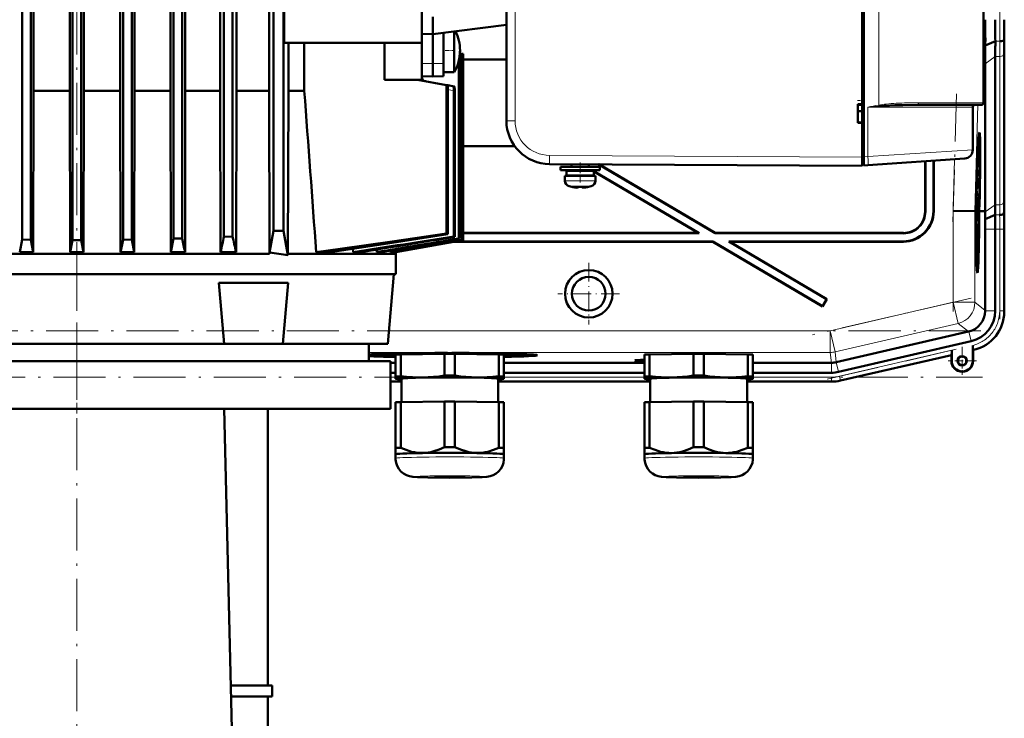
# Model space of a CAD drawing. Extents: x -1351 to 1763, y -1300 to 601.
# Tile 90 of 91: x 1461 to 1688, y 219 to 380. Entities that reach past the tile are written whole.
import ezdxf

# ---------------------------------------------------------------- set-up
doc = ezdxf.new("R2010")
doc.units = 0
doc.linetypes.add('DASHDOT', pattern=[18.5, 12, -3, 0.5, -3])

msp = doc.modelspace()

# ---------------------------------------------------------------- linework, layer by layer
at = {"color": 7, "lineweight": 50}
for p, q in [((1654.81, 348.53), (1654.81, 532.54)), ((1655.21, 532.52), (1655.21, 348.56)), ((1572.81, 524.16), (1572.81, 356.92)), ((1682.81, 520.04), (1682.81, 361.04)), ((1461.18, 329.51), (1461.18, 511.63)), ((1463.18, 329.47), (1463.18, 511.63)), ((1484.43, 329.47), (1484.43, 511.63)), ((1486.43, 511.63), (1486.43, 329.51)), ((1496.06, 329.74), (1496.06, 511.63)), ((1498.06, 329.8), (1498.06, 511.63)), ((1507.68, 330.18), (1507.68, 511.48)), ((1509.68, 330.27), (1509.68, 511.46)), ((1519.14, 511.54), (1519.14, 331.54)), ((1521.39, 511.54), (1521.39, 331.54)), ((1682.81, 372.54), (1682.81, 508.54)), ((1521.58, 374.82), (1521.58, 481.82)), ((1553.31, 374.82), (1553.31, 481.82)), ((1487.08, 474.27), (1487.08, 363.81)), ((1495.36, 474.27), (1495.36, 363.81)), ((1498.79, 474.27), (1498.79, 363.81)), ((1506.86, 474.27), (1506.86, 363.81)), ((1510.57, 474.27), (1510.57, 363.81)), ((1518.12, 474.27), (1518.12, 363.81)), ((1654.81, 360.69), (1654.81, 440.39)), ((1463.81, 427.85), (1463.81, 363.81)), ((1483.8, 427.85), (1483.8, 363.81)), ((1472.2, 410.48), (1472.2, 363.81)), ((1472.81, 329.4), (1472.81, 410.27)), ((1474.81, 329.4), (1474.81, 410.27)), ((1475.42, 410.48), (1475.42, 363.81)), ((1555.81, 380.85), (1555.81, 376.88)), ((1553.31, 376.95), (1555.81, 376.88)), ((1572.81, 378.97), (1555.81, 376.88)), ((1555.81, 376.88), (1555.81, 370.08)), ((1558.31, 377.19), (1558.31, 370.11)), ((1560.77, 377.49), (1560.77, 375.48)), ((1521.58, 374.82), (1553.31, 374.82)), ((1522.55, 374.82), (1522.55, 363.81)), ((1526.21, 374.82), (1526.21, 363.81)), ((1544.71, 366.32), (1544.71, 374.82)), ((1553.31, 373.86), (1553.31, 374.82)), ((1560.77, 375.48), (1560.77, 368.69)), ((1683.21, 376.04), (1682.81, 376.05)), ((1683.18, 374.24), (1683.21, 376.04)), ((1683.18, 374.24), (1685.52, 375.21)), ((1687.55, 375.61), (1687.58, 376.04)), ((1553.31, 366.32), (1553.31, 373.86)), ((1562.54, 372.33), (1562.09, 372.41)), ((1562.62, 372.32), (1562.54, 372.33)), ((1562.54, 372.33), (1562.54, 329.51)), ((1562.62, 372.32), (1562.62, 329.47)), ((1562.81, 372.29), (1562.62, 372.32)), ((1562.81, 372.29), (1562.81, 372.29)), ((1562.81, 372.29), (1562.81, 329.4)), ((1562.81, 372.29), (1562.81, 329.4)), ((1682.81, 362.34), (1682.81, 372.54)), ((1687.56, 338.97), (1687.56, 373.11)), ((1687.56, 338.97), (1687.56, 373.11)), ((1555.81, 367.08), (1555.81, 370.08)), ((1558.31, 367.15), (1558.31, 370.11)), ((1561.83, 370.72), (1561.83, 329.8)), ((1561.98, 371.5), (1561.98, 329.74)), ((1572.81, 371.04), (1562.81, 371.04)), ((1683.15, 336.04), (1683.15, 370.03)), ((1685.5, 337.55), (1685.5, 371.7)), ((1560.77, 368.08), (1558.31, 368.08)), ((1560.77, 368.69), (1560.77, 368.08)), ((1553.31, 366.32), (1544.71, 366.32)), ((1559.02, 365.13), (1552.3, 366.32)), ((1553.31, 367.15), (1555.81, 367.08)), ((1558.31, 367.15), (1555.81, 367.08)), ((1463.81, 363.81), (1463.74, 326.66)), ((1463.81, 363.81), (1472.2, 363.81)), ((1472.2, 363.81), (1472.27, 326.66)), ((1475.42, 363.81), (1475.35, 326.66)), ((1475.42, 363.81), (1483.8, 363.81)), ((1483.8, 363.81), (1483.87, 326.66)), ((1487.08, 363.81), (1487.01, 326.66)), ((1487.08, 363.81), (1495.36, 363.81)), ((1495.36, 363.81), (1495.43, 326.66)), ((1498.79, 363.81), (1498.72, 326.66)), ((1498.79, 363.81), (1506.86, 363.81)), ((1506.86, 363.81), (1506.93, 326.66)), ((1510.57, 363.81), (1510.49, 326.66)), ((1510.57, 363.81), (1518.12, 363.81)), ((1518.21, 326.24), (1518.12, 363.81)), ((1522.55, 363.81), (1522.45, 326.24)), ((1522.55, 363.81), (1526.21, 363.81)), ((1559.02, 365.13), (1559.34, 365.08)), ((1559.02, 365.13), (1559.02, 330.9)), ((1559.34, 365.08), (1560.77, 364.82)), ((1559.34, 365.08), (1559.34, 330.78)), ((1560.66, 363.83), (1560.66, 330.27)), ((1560.77, 364.82), (1560.78, 364.82)), ((1560.89, 363.79), (1560.89, 330.18)), ((1653.81, 356.39), (1653.81, 360.69)), ((1653.81, 360.69), (1654.81, 360.69)), ((1653.81, 360.54), (1654.81, 360.6)), ((1654.81, 359.09), (1653.81, 359.09)), ((1654.81, 360.64), (1654.81, 360.69)), ((1667.57, 360.54), (1682.31, 360.54)), ((1680.31, 360.04), (1680.31, 350.19)), ((1653.81, 356.54), (1654.81, 356.47)), ((1654.81, 356.47), (1653.81, 356.54)), ((1654.81, 356.39), (1653.81, 356.39)), ((1654.81, 356.39), (1654.81, 356.44)), ((1654.81, 348.54), (1654.81, 356.39)), ((1681.82, 352.4), (1681.63, 352.46)), ((1562.81, 351.04), (1574.72, 351.04)), ((1654.81, 346.84), (1654.81, 348.53)), ((1655.21, 346.57), (1655.21, 348.56)), ((1678.45, 348.19), (1656.12, 346.63)), ((1669.31, 347.55), (1669.31, 336.04)), ((1669.38, 347.56), (1669.38, 335.97)), ((1671.24, 336.1), (1671.24, 347.69)), ((1671.31, 336.03), (1671.31, 347.69)), ((1582.76, 346.92), (1654.81, 346.54)), ((1589.81, 346.29), (1585.31, 346.29)), ((1585.31, 346.29), (1585.31, 345.49)), ((1589.81, 345.49), (1585.31, 345.49)), ((1589.81, 345.39), (1586.66, 345.39)), ((1586.66, 344.29), (1586.66, 345.39)), ((1587.81, 346.89), (1587.81, 346.29)), ((1587.81, 345.49), (1587.81, 345.39)), ((1594.31, 346.29), (1589.81, 346.29)), ((1594.31, 345.49), (1589.81, 345.49)), ((1592.96, 345.39), (1589.81, 345.39)), ((1591.81, 346.87), (1591.81, 346.29)), ((1591.81, 346.87), (1591.81, 346.29)), ((1591.81, 345.49), (1591.81, 345.39)), ((1591.81, 345.49), (1591.81, 345.39)), ((1592.48, 345.49), (1592.65, 345.39)), ((1592.62, 345.49), (1592.79, 345.39)), ((1592.96, 344.29), (1592.96, 345.39)), ((1592.96, 344.29), (1592.96, 345.39)), ((1592.96, 345.29), (1617.24, 330.97)), ((1592.96, 345.21), (1616.98, 331.04)), ((1593.96, 346.86), (1620.9, 330.97)), ((1594.1, 346.86), (1620.92, 331.04)), ((1594.31, 345.49), (1594.31, 346.29)), ((1594.31, 345.49), (1594.31, 346.29)), ((1654.81, 346.84), (1655.21, 346.84)), ((1656.12, 346.63), (1655.21, 346.57)), ((1586.31, 344.19), (1589.81, 344.19)), ((1586.31, 344.19), (1586.31, 343.06)), ((1589.81, 344.29), (1586.66, 344.29)), ((1587.81, 344.29), (1587.81, 344.19)), ((1592.96, 344.29), (1589.81, 344.29)), ((1589.81, 344.19), (1593.31, 344.19)), ((1591.81, 344.29), (1591.81, 344.19)), ((1591.81, 344.29), (1591.81, 344.19)), ((1593.31, 343.06), (1593.31, 344.19)), ((1593.31, 343.06), (1593.31, 344.19)), ((1681.27, 342.99), (1681.28, 343.33)), ((1681.27, 343.13), (1681.27, 342.99)), ((1681.33, 344.16), (1681.31, 344.16)), ((1681.34, 344.1), (1681.31, 344.1)), ((1681.33, 344.16), (1681.32, 344.36)), ((1681.34, 344.95), (1681.34, 344.1)), ((1587.88, 341.65), (1587.89, 341.66)), ((1589.31, 341.51), (1589.31, 341.66)), ((1590.31, 341.66), (1590.31, 341.51)), ((1591.73, 341.66), (1591.74, 341.65)), ((1681.2, 340.6), (1681.18, 340.6)), ((1681.28, 341.24), (1681.2, 341.24)), ((1681.2, 340.6), (1681.21, 341.01)), ((1681.21, 341.01), (1681.2, 341.01)), ((1681.3, 339.51), (1681.2, 340.6)), ((1681.24, 341.29), (1681.21, 341.29)), ((1681.21, 341.01), (1681.21, 341.24)), ((1681.21, 341.01), (1681.3, 339.92)), ((1681.26, 342.3), (1681.23, 342.3)), ((1681.26, 342.23), (1681.23, 342.23)), ((1681.27, 342.17), (1681.23, 342.17)), ((1681.24, 341.78), (1681.24, 341.29)), ((1681.29, 341.73), (1681.24, 341.73)), ((1681.26, 342.23), (1681.26, 342.3)), ((1681.27, 342.17), (1681.26, 342.23)), ((1681.27, 342.49), (1681.27, 342.17)), ((1681.31, 342.46), (1681.27, 342.46)), ((1681.28, 341.24), (1681.29, 341.73)), ((1681.29, 341.73), (1681.31, 342.46)), ((1681.03, 338.54), (1681.08, 338.54)), ((1681.08, 338.54), (1681.03, 338.54)), ((1681.26, 339.26), (1681.14, 339.27)), ((1681.19, 339.07), (1681.14, 339.07)), ((1681.3, 339.51), (1681.15, 339.51)), ((1681.18, 337.24), (1681.19, 339.07)), ((1681.21, 339.07), (1681.19, 337.64)), ((1681.19, 339.07), (1681.21, 339.07)), ((1681.2, 339.27), (1681.2, 339.51)), ((1681.3, 339.92), (1681.3, 339.51)), ((1675.82, 336.14), (1680.82, 336.07)), ((1680.82, 336.07), (1680.97, 336.07)), ((1681.01, 337.52), (1680.97, 336.07)), ((1681.05, 337.52), (1681.01, 337.52)), ((1681.01, 337.52), (1681.05, 337.52)), ((1681.02, 336.07), (1681.05, 337.52)), ((1681.06, 336.07), (1681.02, 336.07)), ((1681.11, 338.03), (1681.06, 336.07)), ((1681.19, 336.2), (1681.06, 336.2)), ((1681.25, 336.25), (1681.07, 336.25)), ((1681.22, 336.84), (1681.08, 336.85)), ((1681.24, 336.8), (1681.08, 336.8)), ((1681.18, 337.24), (1681.09, 337.24)), ((1681.22, 336.84), (1681.18, 337.24)), ((1681.19, 337.64), (1681.22, 337.45)), ((1681.22, 338.13), (1681.2, 338.13)), ((1681.23, 337.34), (1681.22, 336.84)), ((1681.27, 337.99), (1681.23, 338)), ((1681.25, 337.29), (1681.23, 337.29)), ((1681.24, 336.8), (1681.25, 337.29)), ((1681.24, 334.37), (1681.25, 336.25)), ((1681.25, 337.29), (1681.27, 337.99)), ((1681.27, 336.25), (1681.25, 333.73)), ((1681.25, 336.25), (1681.27, 336.25)), ((1681.72, 336.06), (1681.78, 338.03)), ((1681.77, 336.06), (1681.72, 336.06)), ((1681.82, 338.03), (1681.77, 336.06)), ((1681.81, 336.06), (1681.87, 338.02)), ((1681.81, 336.05), (1682.19, 336.05)), ((1682.19, 336.05), (1683.15, 336.04)), ((1683.15, 335.9), (1683.15, 336.04)), ((1687.5, 335.61), (1687.53, 336.04)), ((1681.16, 335.02), (1681.07, 335.02)), ((1681.17, 333.78), (1681.08, 333.78)), ((1681.24, 333.73), (1681.08, 333.73)), ((1681.22, 334.67), (1681.17, 334.67)), ((1681.18, 334.28), (1681.17, 333.78)), ((1681.24, 333.78), (1681.17, 333.79)), ((1683.18, 334.26), (1685.48, 335.21)), ((1518.21, 326.58), (1519.14, 331.54)), ((1519.14, 331.54), (1521.39, 331.54)), ((1522.45, 325.93), (1521.39, 331.54)), ((1681.14, 333.19), (1681.08, 333.19)), ((1681.13, 332.38), (1681.09, 332.38)), ((1681.13, 332.38), (1681.14, 333.19)), ((1681.19, 331.53), (1681.13, 332.38)), ((1681.14, 333.19), (1681.24, 333.19)), ((1681.15, 332.65), (1681.23, 331.62)), ((1681.24, 332.65), (1681.15, 332.65)), ((1681.21, 331.34), (1681.19, 331.53)), ((1681.23, 331.62), (1681.22, 331.05)), ((1681.24, 333.19), (1681.24, 332.65)), ((1683.2, 313.18), (1683.2, 331.9)), ((1685.5, 313.09), (1685.5, 331.9)), ((1687.56, 312.89), (1687.56, 331.9)), ((1687.56, 313.09), (1687.56, 331.9)), ((1461.18, 329.51), (1460.61, 326.66)), ((1463.18, 329.47), (1461.18, 329.51)), ((1463.74, 326.66), (1463.18, 329.47)), ((1472.81, 329.4), (1472.27, 326.66)), ((1472.81, 329.4), (1474.81, 329.4)), ((1475.35, 326.66), (1474.81, 329.4)), ((1484.43, 329.47), (1483.87, 326.66)), ((1486.43, 329.51), (1484.43, 329.47)), ((1486.43, 329.51), (1487.01, 326.66)), ((1496.06, 329.74), (1495.43, 326.66)), ((1498.06, 329.8), (1496.06, 329.74)), ((1509.68, 330.27), (1507.68, 330.18)), ((1546.62, 326.66), (1562.62, 329.47)), ((1547.29, 326.66), (1562.81, 329.4)), ((1547.31, 326.66), (1562.81, 329.4)), ((1559.02, 330.9), (1559.34, 330.78)), ((1560.66, 330.27), (1560.89, 330.18)), ((1561.83, 329.8), (1561.98, 329.74)), ((1562.62, 329.47), (1562.54, 329.51)), ((1616.98, 331.04), (1562.81, 331.04)), ((1617.24, 330.97), (1562.81, 330.97)), ((1562.81, 329.4), (1562.81, 329.4)), ((1617.24, 330.97), (1616.98, 331.04)), ((1620.9, 330.97), (1620.92, 331.04)), ((1664.38, 330.97), (1620.9, 330.97)), ((1664.31, 331.04), (1620.92, 331.04)), ((1681.21, 331.34), (1681.11, 331.34)), ((1681.12, 330.4), (1681.19, 331.16)), ((1681.22, 331.05), (1681.13, 330.06)), ((1681.13, 330.03), (1681.21, 330.03)), ((1681.21, 329.49), (1681.14, 329.49)), ((1681.19, 331.16), (1681.21, 331.34)), ((1681.21, 330.03), (1681.21, 329.49)), ((1537.43, 327.42), (1537.47, 326.66)), ((1542.9, 327.22), (1542.93, 326.66)), ((1546.11, 327.01), (1546.11, 326.66)), ((1560.79, 329.04), (1620.37, 329.04)), ((1561.18, 329.11), (1620.39, 329.11)), ((1620.37, 329.04), (1620.39, 329.11)), ((1620.37, 329.04), (1645.69, 314.11)), ((1620.39, 329.11), (1645.66, 314.2)), ((1624.31, 329.04), (1624.05, 329.11)), ((1624.05, 329.11), (1664.24, 329.11)), ((1624.05, 329.11), (1646.61, 315.81)), ((1624.31, 329.04), (1664.31, 329.04)), ((1624.31, 329.04), (1646.7, 315.83)), ((1438.57, 326.24), (1518.21, 326.24)), ((1460.61, 326.66), (1463.74, 326.66)), ((1472.27, 326.66), (1475.35, 326.66)), ((1483.87, 326.66), (1487.01, 326.66)), ((1495.43, 326.66), (1498.72, 326.66)), ((1506.93, 326.66), (1510.49, 326.66)), ((1518.21, 326.58), (1518.21, 326.24)), ((1522.45, 326.24), (1547.31, 326.24)), ((1522.45, 326.24), (1522.45, 325.93)), ((1532.24, 326.66), (1528.96, 326.66)), ((1539.4, 326.66), (1537.47, 326.66)), ((1544.03, 326.66), (1542.93, 326.66)), ((1546.11, 326.66), (1546.62, 326.66)), ((1547.28, 326.78), (1547.31, 326.24)), ((1547.29, 326.78), (1547.29, 326.66)), ((1547.29, 326.66), (1547.31, 326.66)), ((1547.31, 326.24), (1547.31, 321.54)), ((1681.4, 323.6), (1681.2, 323.55)), ((1438.57, 321.54), (1547.31, 321.54)), ((1546.88, 321.54), (1545.48, 305.54)), ((1506.51, 319.54), (1522.51, 319.54)), ((1507.73, 305.54), (1506.51, 319.54)), ((1521.28, 305.54), (1522.51, 319.54)), ((1646.61, 315.81), (1645.66, 314.2)), ((1646.7, 315.83), (1645.69, 314.11)), ((1646.61, 315.81), (1646.7, 315.83)), ((1645.66, 314.2), (1645.69, 314.11)), ((1683.2, 313.18), (1683.19, 313.09)), ((1679.32, 308.31), (1648.85, 301.28)), ((1679.41, 308.34), (1679.32, 308.31)), ((1439.88, 305.54), (1507.73, 305.54)), ((1507.74, 305.54), (1508.94, 305.54)), ((1508.94, 305.54), (1513.61, 305.54)), ((1513.61, 305.54), (1518.97, 305.54)), ((1518.97, 305.54), (1521.28, 305.54)), ((1521.28, 305.54), (1545.48, 305.54)), ((1541.07, 305.54), (1541.07, 301.54)), ((1649.35, 299.04), (1679.93, 306.09)), ((1680.32, 305.13), (1680.32, 304.75)), ((1680.32, 301.58), (1680.32, 305.13)), ((1680.32, 304.75), (1680.33, 304.42)), ((1541.61, 302.87), (1541.55, 303.1)), ((1547.25, 297.98), (1547.25, 303.03)), ((1548.44, 303.08), (1558.57, 303.23)), ((1548.44, 298.03), (1548.44, 303.08)), ((1550.56, 303.11), (1550.56, 303.23)), ((1558.57, 298.18), (1558.57, 303.23)), ((1559.22, 303.4), (1559.23, 303.35)), ((1559.23, 303.35), (1559.23, 303.4)), ((1560.23, 303.4), (1560.23, 303.35)), ((1560.23, 303.35), (1560.23, 303.4)), ((1560.94, 303.23), (1571.07, 303.08)), ((1560.94, 298.18), (1560.94, 303.23)), ((1568.94, 303.22), (1568.94, 303.11)), ((1571.07, 298.03), (1571.07, 303.08)), ((1572.25, 297.98), (1572.25, 303.03)), ((1577.84, 302.87), (1577.91, 303.1)), ((1604.63, 297.98), (1604.63, 303.03)), ((1605.81, 303.08), (1615.94, 303.23)), ((1605.81, 298.03), (1605.81, 303.08)), ((1615.94, 298.18), (1615.94, 303.23)), ((1618.31, 303.23), (1628.44, 303.08)), ((1618.31, 298.18), (1618.31, 303.23)), ((1628.44, 298.03), (1628.44, 303.08)), ((1629.63, 297.98), (1629.63, 303.03)), ((1649.82, 297.03), (1675.39, 302.93)), ((1649.82, 297.03), (1675.39, 302.93)), ((1675.39, 302.93), (1675.43, 302.97)), ((1675.39, 301.58), (1675.39, 302.93)), ((1675.46, 304.01), (1675.46, 301.58)), ((1680.35, 304.11), (1680.39, 304.08)), ((1680.39, 304.08), (1680.59, 304.13)), ((1680.39, 304.08), (1680.59, 304.13)), ((1680.39, 304.08), (1680.39, 301.58)), ((1680.39, 301.58), (1680.39, 304.08)), ((1546.07, 301.54), (1401.57, 301.54)), ((1546.07, 301.54), (1546.07, 290.54)), ((1546.07, 301.15), (1547.25, 301.15)), ((1572.25, 301.15), (1604.63, 301.15)), ((1629.63, 301.15), (1647.73, 301.15)), ((1546.07, 298.85), (1547.25, 298.85)), ((1547.25, 297.98), (1547.25, 297.48)), ((1547.25, 297.48), (1547.25, 297.46)), ((1547.31, 297.44), (1547.25, 297.46)), ((1548.6, 292.09), (1548.6, 297.48)), ((1570.9, 297.48), (1570.9, 292.09)), ((1572.19, 297.44), (1572.25, 297.46)), ((1572.25, 298.85), (1604.63, 298.85)), ((1572.25, 297.48), (1572.25, 297.98)), ((1572.25, 297.46), (1572.25, 297.48)), ((1604.63, 297.98), (1604.63, 297.47)), ((1604.63, 297.47), (1604.63, 297.46)), ((1604.69, 297.44), (1604.63, 297.46)), ((1605.98, 292.09), (1605.98, 297.47)), ((1628.28, 297.47), (1628.28, 292.09)), ((1629.57, 297.44), (1629.63, 297.46)), ((1629.63, 298.85), (1647.74, 298.85)), ((1629.63, 297.47), (1629.63, 297.98)), ((1629.63, 297.46), (1629.63, 297.47)), ((1546.07, 296.79), (1548.6, 296.79)), ((1546.07, 296.79), (1548.6, 296.79)), ((1570.9, 296.79), (1605.98, 296.79)), ((1570.9, 296.79), (1605.98, 296.79)), ((1647.74, 296.79), (1628.28, 296.79)), ((1628.28, 296.79), (1647.74, 296.79)), ((1473.81, 290.54), (1439.89, 290.54)), ((1473.81, 290.54), (1546.07, 290.54)), ((1507.73, 290.54), (1510.76, 167.14)), ((1517.81, 226.79), (1517.81, 290.54)), ((1547.25, 292.03), (1547.25, 281.53)), ((1548.44, 292.08), (1558.57, 292.24)), ((1548.44, 292.08), (1548.44, 281.58)), ((1558.57, 292.24), (1558.57, 281.73)), ((1560.94, 292.24), (1571.07, 292.08)), ((1560.94, 292.24), (1560.94, 281.73)), ((1571.07, 292.08), (1571.07, 281.58)), ((1572.25, 292.03), (1572.25, 281.53)), ((1604.63, 292.03), (1604.63, 281.52)), ((1605.81, 292.08), (1615.94, 292.24)), ((1605.81, 292.08), (1605.81, 281.58)), ((1615.94, 292.24), (1615.94, 281.73)), ((1618.31, 292.24), (1628.44, 292.08)), ((1618.31, 292.24), (1618.31, 281.73)), ((1628.44, 292.08), (1628.44, 281.58)), ((1629.63, 292.03), (1629.63, 281.52)), ((1547.25, 281.53), (1547.25, 280.07)), ((1572.25, 280.07), (1572.25, 281.53)), ((1604.63, 281.52), (1604.63, 280.07)), ((1629.63, 280.07), (1629.63, 281.52)), ((1547.25, 279.12), (1547.25, 280.07)), ((1572.25, 280.07), (1572.25, 279.12)), ((1572.25, 280.07), (1572.25, 280.07)), ((1572.25, 280.06), (1572.25, 280.07)), ((1604.63, 279.12), (1604.63, 280.07)), ((1629.62, 280.06), (1629.63, 280.07)), ((1629.63, 280.07), (1629.63, 279.12)), ((1629.63, 280.07), (1629.63, 280.07)), ((1509.3, 226.79), (1518.81, 226.79)), ((1518.81, 224.29), (1518.81, 226.79)), ((1518.81, 224.29), (1509.36, 224.29)), ((1517.81, 209.19), (1517.81, 224.29))]:
    msp.add_line(p, q, dxfattribs=at)
at = {"color": 7, "lineweight": 18}
for p, q in [((1574.8, 524.16), (1574.8, 356.92)), ((1658.62, 520.56), (1658.62, 360.52)), ((1685.52, 375.21), (1686.55, 375.21)), ((1687.52, 338.24), (1687.52, 372.38)), ((1553.31, 370.11), (1555.81, 370.08)), ((1558.31, 370.11), (1555.81, 370.08)), ((1683.15, 370.03), (1685.5, 371.7)), ((1685.5, 371.7), (1686.52, 371.7)), ((1686.52, 337.55), (1686.52, 371.7)), ((1552.37, 366.32), (1552.38, 366.3)), ((1559.34, 364.07), (1560.66, 363.83)), ((1682.81, 361.04), (1667.78, 361.04)), ((1656.12, 360.04), (1673.34, 360.04)), ((1656.12, 348.63), (1656.12, 360.04)), ((1673.34, 360.04), (1680.31, 360.04)), ((1680.82, 336.07), (1681.46, 360.54)), ((1574.8, 356.92), (1572.81, 356.92)), ((1656.12, 348.63), (1680.31, 350.19)), ((1582.76, 348.92), (1654.81, 348.54)), ((1655.21, 348.53), (1654.81, 348.53)), ((1655.21, 348.56), (1656.12, 348.63)), ((1675.82, 336.14), (1676.13, 348.03)), ((1589.81, 343.06), (1586.31, 343.06)), ((1589.84, 343.06), (1589.81, 343.06)), ((1593.31, 343.06), (1589.84, 343.06)), ((1589.81, 341.81), (1587.24, 341.81)), ((1589.83, 341.81), (1589.81, 341.81)), ((1592.38, 341.81), (1589.83, 341.81)), ((1669.31, 336.04), (1669.38, 335.97)), ((1671.24, 336.1), (1671.31, 336.03)), ((1675.82, 315.08), (1675.82, 336.14)), ((1680.82, 315.08), (1680.82, 336.07)), ((1683.15, 335.9), (1685.5, 337.55)), ((1685.5, 337.55), (1686.52, 337.55)), ((1687.58, 336.04), (1687.53, 336.04)), ((1685.48, 335.21), (1686.5, 335.21)), ((1683.2, 331.9), (1685.5, 331.9)), ((1685.5, 331.9), (1686.52, 331.9)), ((1686.52, 331.9), (1687.52, 331.9)), ((1686.52, 313.09), (1686.52, 331.9)), ((1687.52, 331.9), (1687.56, 331.9)), ((1687.52, 331.9), (1687.52, 313.09)), ((1664.31, 331.04), (1664.38, 330.97)), ((1664.31, 329.04), (1664.24, 329.11)), ((1647.45, 308.53), (1675.82, 315.08)), ((1680.82, 315.08), (1675.82, 315.08)), ((1675.82, 315.08), (1676.94, 310.21)), ((1680.82, 315.08), (1683.2, 313.18)), ((1683.19, 313.09), (1685.5, 313.09)), ((1687.52, 313.09), (1686.52, 313.09)), ((1687.52, 313.09), (1687.56, 313.09)), ((1676.94, 310.21), (1648.58, 303.66)), ((1679.32, 308.31), (1676.94, 310.21)), ((1545.74, 308.53), (1647.45, 308.53)), ((1647.45, 308.53), (1648.58, 303.66)), ((1647.45, 308.53), (1647.45, 303.53)), ((1679.41, 308.34), (1679.93, 306.09)), ((1647.45, 303.53), (1541.07, 303.53)), ((1647.73, 301.15), (1647.45, 303.53)), ((1648.58, 303.66), (1648.85, 301.28)), ((1649.59, 298.03), (1675.46, 304.01)), ((1649.81, 297.06), (1675.43, 302.97)), ((1680.35, 304.11), (1680.38, 304.12)), ((1680.38, 304.12), (1680.39, 304.08)), ((1647.74, 301.15), (1647.74, 298.85)), ((1648.84, 301.28), (1649.35, 299.04)), ((1675.46, 301.58), (1675.39, 301.58)), ((1680.32, 301.58), (1680.39, 301.58)), ((1546.07, 297.82), (1547.25, 297.82)), ((1572.25, 297.82), (1604.63, 297.82)), ((1629.63, 297.82), (1647.74, 297.82)), ((1647.74, 296.82), (1647.74, 297.82)), ((1649.81, 297.06), (1649.59, 298.03)), ((1546.07, 296.82), (1548.6, 296.82)), ((1570.9, 296.82), (1605.98, 296.82)), ((1628.28, 296.82), (1647.74, 296.82)), ((1647.74, 296.82), (1647.74, 296.79)), ((1649.81, 297.06), (1649.82, 297.03))]:
    msp.add_line(p, q, dxfattribs=at)
at = {"color": 7, "linetype": 'DASHDOT', "lineweight": 18}
for p, q in [((1686.52, 481.07), (1686.52, 371.01)), ((1473.81, 421.14), (1473.81, 290.67)), ((1675.75, 333.61), (1676.53, 363.13)), ((1675.82, 312.97), (1675.82, 338.24)), ((1686.52, 333.78), (1686.52, 311.21)), ((1473.81, -167.61), (1473.81, 332.19)), ((1679.94, 316.03), (1643.34, 307.58)), ((1682.2, 308.53), (1265.21, 308.53)), ((1646.76, 297.38), (1678.07, 304.61)), ((1264.87, 297.82), (1682.54, 297.82))]:
    msp.add_line(p, q, dxfattribs=at)
at = {"color": 7, "linetype": 'DASHDOT', "lineweight": 18, "ltscale": 0.073825}
msp.add_line((1561.01, 373.08), (1558.06, 373.08), dxfattribs=at)
at = {"color": 7, "linetype": 'DASHDOT', "lineweight": 18, "ltscale": 0.030014}
msp.add_line((1654.91, 361.54), (1653.71, 361.54), dxfattribs=at)
at = {"color": 7, "linetype": 'DASHDOT', "lineweight": 18, "ltscale": 0.114894}
msp.add_line((1589.81, 342.68), (1589.81, 347.27), dxfattribs=at)
at = {"color": 7, "linetype": 'DASHDOT', "lineweight": 18, "ltscale": 0.012003}
msp.add_line((1654.77, 348.53), (1655.25, 348.53), dxfattribs=at)
at = {"color": 7, "linetype": 'DASHDOT', "lineweight": 18, "ltscale": 0.000746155}
msp.add_line((1588.81, 341.51), (1588.81, 341.48), dxfattribs=at)
at = {"color": 7, "linetype": 'DASHDOT', "lineweight": 18, "ltscale": 0.000958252}
msp.add_line((1590.81, 341.51), (1590.81, 341.47), dxfattribs=at)
at = {"color": 7, "linetype": 'DASHDOT', "lineweight": 18, "ltscale": 0.355368}
for p, q in [((1591.8, 324.15), (1591.8, 309.93)), ((1598.9, 317.04), (1584.69, 317.04))]:
    msp.add_line(p, q, dxfattribs=at)
at = {"color": 7, "linetype": 'DASHDOT', "lineweight": 18, "ltscale": 0.1625}
for p, q in [((1677.89, 304.83), (1677.89, 298.33)), ((1681.14, 301.58), (1674.64, 301.58))]:
    msp.add_line(p, q, dxfattribs=at)
at = {"color": 7, "linetype": 'DASHDOT', "lineweight": 18, "ltscale": 0.157961}
msp.add_line((1677.89, 304.74), (1677.89, 298.42), dxfattribs=at)
at = {"color": 7, "linetype": 'DASHDOT', "lineweight": 18, "ltscale": 0.330014}
msp.add_line((1473.82, 302.64), (1473.82, 289.44), dxfattribs=at)
at = {"color": 7, "linetype": 'DASHDOT', "lineweight": 18, "ltscale": 0.157959}
msp.add_line((1681.05, 301.58), (1674.73, 301.58), dxfattribs=at)
at = {"color": 7, "lineweight": 18}
for points in [[(1553.57, 366.3), (1553.57, 366.3), (1553.57, 366.3), (1553.57, 366.29), (1553.52, 366.24), (1553.4, 366.12)], [(1667.72, 360.68), (1667.65, 360.58), (1667.61, 360.55), (1667.57, 360.54)]]:
    msp.add_lwpolyline(points, dxfattribs=at)
at = {"color": 7, "lineweight": 50}
for points in [[(1560.69, 364.54), (1560.73, 364.76), (1560.75, 364.8), (1560.76, 364.81), (1560.76, 364.82), (1560.77, 364.82)], [(1560.86, 364.52), (1560.82, 364.75), (1560.79, 364.81), (1560.78, 364.82), (1560.78, 364.82)], [(1658.66, 360.28), (1659.9, 360.37), (1662.38, 360.48), (1664.17, 360.51), (1667.57, 360.54)], [(1681.3, 343.22), (1681.29, 343.2), (1681.28, 342.97), (1681.27, 342.49)], [(1681.29, 343.6), (1681.3, 343.69), (1681.3, 343.71)], [(1681.3, 343.71), (1681.31, 343.66), (1681.32, 343.5), (1681.32, 342.44)], [(1681.31, 342.46), (1681.31, 343.15), (1681.3, 343.2), (1681.3, 343.22)], [(1588.81, 341.51), (1589, 341.49), (1589.24, 341.49), (1589.29, 341.5), (1589.3, 341.5), (1589.31, 341.5), (1589.31, 341.51), (1589.31, 341.51)], [(1590.81, 341.51), (1590.48, 341.49), (1590.36, 341.49), (1590.32, 341.5), (1590.31, 341.5), (1590.31, 341.5), (1590.31, 341.51), (1590.31, 341.51)], [(1590.36, 341.49), (1590.33, 341.5), (1590.32, 341.5), (1590.31, 341.5), (1590.31, 341.5), (1590.31, 341.51)], [(1681.32, 342.44), (1681.3, 341.38), (1681.28, 341.24)], [(1681.22, 338.13), (1681.24, 339.17), (1681.25, 339.24), (1681.26, 339.26)], [(1681.26, 338.77), (1681.24, 338.66), (1681.23, 338)], [(1681.26, 339.26), (1681.27, 339.15), (1681.28, 338.97)], [(1681.27, 337.99), (1681.27, 338.66), (1681.26, 338.77)], [(1681.16, 335.02), (1681.18, 335.98), (1681.19, 336.16), (1681.19, 336.2)], [(1681.19, 336.2), (1681.21, 336.02), (1681.23, 335.13)], [(1681.28, 337.99), (1681.26, 336.93), (1681.24, 336.8)], [(1681.17, 333.78), (1681.15, 334.29), (1681.16, 335.02)], [(1681.19, 335.71), (1681.18, 335.59), (1681.17, 335.01)], [(1681.17, 335.01), (1681.17, 334.34), (1681.17, 334.29), (1681.18, 334.28)], [(1681.22, 334.67), (1681.2, 335.63), (1681.19, 335.69), (1681.19, 335.71)], [(1559.02, 330.9), (1546.5, 329.06), (1534.51, 327.39), (1528.96, 326.66)], [(1532.24, 326.66), (1545.47, 328.62), (1559.34, 330.78)], [(1680.33, 304.42), (1680.35, 304.13), (1680.35, 304.12), (1680.35, 304.11)], [(1553.5, 297.76), (1552.32, 297.76), (1551.15, 297.8), (1549.8, 297.89), (1548.44, 298.03)], [(1558.57, 298.18), (1557.28, 298.01), (1556.02, 297.89), (1554.76, 297.8), (1553.5, 297.76)], [(1566, 297.76), (1564.75, 297.8), (1563.49, 297.89), (1562.22, 298.01), (1560.94, 298.18)], [(1571.07, 298.03), (1569.7, 297.89), (1568.36, 297.8), (1567.18, 297.76), (1566, 297.76)], [(1610.88, 297.76), (1609.7, 297.76), (1608.52, 297.8), (1607.18, 297.89), (1605.81, 298.03)], [(1615.94, 298.18), (1614.66, 298.01), (1613.39, 297.88), (1612.14, 297.8), (1610.88, 297.76)], [(1623.38, 297.76), (1622.12, 297.8), (1620.86, 297.88), (1619.6, 298.01), (1618.31, 298.18)], [(1628.44, 298.03), (1627.08, 297.89), (1625.74, 297.8), (1624.56, 297.76), (1623.38, 297.76)], [(1553.5, 280.36), (1552.88, 280.37), (1552.26, 280.42), (1551.61, 280.52), (1550.96, 280.66), (1549.7, 281.05), (1548.44, 281.58)], [(1558.57, 281.73), (1557.31, 281.16), (1556.05, 280.74), (1555.4, 280.57), (1554.75, 280.46), (1554.13, 280.39), (1553.5, 280.36)], [(1566, 280.36), (1565.38, 280.39), (1564.76, 280.46), (1564.11, 280.57), (1563.46, 280.74), (1562.2, 281.16), (1560.94, 281.73)], [(1571.07, 281.58), (1569.81, 281.05), (1568.55, 280.66), (1567.9, 280.52), (1567.25, 280.42), (1566.63, 280.37), (1566, 280.36)], [(1610.88, 280.35), (1610.25, 280.37), (1609.63, 280.42), (1608.98, 280.52), (1608.33, 280.66), (1607.07, 281.05), (1605.81, 281.58)], [(1615.94, 281.73), (1614.68, 281.16), (1613.42, 280.73), (1612.77, 280.57), (1612.12, 280.46), (1611.5, 280.38), (1610.88, 280.35)], [(1623.38, 280.35), (1622.75, 280.38), (1622.14, 280.46), (1621.48, 280.57), (1620.83, 280.73), (1619.57, 281.16), (1618.31, 281.73)], [(1628.44, 281.58), (1627.18, 281.05), (1625.92, 280.66), (1625.27, 280.52), (1624.62, 280.42), (1624, 280.37), (1623.38, 280.35)], [(1559.75, 274.67), (1554.68, 274.71), (1552.28, 274.78), (1551.21, 274.86), (1550.44, 275), (1549.75, 275.25), (1549.08, 275.63), (1548.5, 276.12), (1548.01, 276.7), (1547.64, 277.36), (1547.39, 278.07), (1547.26, 278.82), (1547.25, 279.12)], [(1559.75, 274.67), (1564.83, 274.71), (1567.23, 274.78), (1568.3, 274.86), (1569.06, 275), (1569.76, 275.25), (1570.42, 275.63), (1571.01, 276.12), (1571.49, 276.7), (1571.87, 277.36), (1572.12, 278.07), (1572.24, 278.82), (1572.25, 279.12)], [(1617.13, 274.66), (1612.05, 274.71), (1609.65, 274.78), (1608.58, 274.86), (1607.82, 275), (1607.12, 275.25), (1606.46, 275.63), (1605.87, 276.12), (1605.39, 276.7), (1605.01, 277.36), (1604.76, 278.07), (1604.64, 278.82), (1604.63, 279.12)], [(1617.13, 274.66), (1622.2, 274.71), (1624.6, 274.78), (1625.67, 274.86), (1626.44, 275), (1627.13, 275.25), (1627.8, 275.63), (1628.38, 276.12), (1628.87, 276.7), (1629.24, 277.36), (1629.5, 278.07), (1629.62, 278.82), (1629.63, 279.12)]]:
    msp.add_lwpolyline(points, dxfattribs=at)
for centre, radius in [((1591.8, 317.04), 5.47), ((1591.8, 317.04), 3.88), ((1677.89, 301.58), 1.07), ((1677.89, 301.58), 1)]:
    msp.add_circle(centre, radius, dxfattribs=at)
for centre, radius, start, end in [((2209.1, 380.14), 525.91, 179.9957, 180.4469), ((2105.56, 380.08), 420.07, 179.9858, 180.6638), ((2034.64, 380.09), 347.08, 179.9853, 180.6691), ((1552.11, 373.08), 10, 360, 26.3948), ((1552.11, 373.08), 10, 360, 26.3948), ((1936.01, 371.4), 250.51, 179.1277, 179.9315), ((1894.92, 372.86), 207.36, 179.1212, 179.9305), ((1552.11, 373.08), 10, 330, 0), ((1552.11, 373.08), 10, 356.1748, 360), ((1984.53, 369.68), 301.39, 179.1332, 179.9321), ((1554.31, 366.98), 1, 180, 260), ((-18135.38, -1111.6), 19716.87, 4.183184, 4.291439), ((1566.99, 363.89), 6.33, 174.0237, 180.4651), ((1553.9, 363.84), 6.99, 359.5966, 5.5376), ((1682.31, 361.04), 0.5, 270, 360), ((1680.81, 360.04), 0.5, 89.9991, 180), ((1582.81, 356.92), 10, 180, 269.7001), ((1658.31, 363.04), 7.72, 234.3315, 237.7133), ((1681.77, 352.34), 0.0805, 4.8393, 48.6176), ((1678.31, 350.19), 2, 274, 360), ((1582.72, 356.72), 9.78, 243.4151, 246.0177), ((1587.61, 343.06), 1.3, 180, 253.3985), ((1592.01, 343.06), 1.3, 286.6016, 360), ((1592.01, 343.06), 1.3, 286.6016, 360), ((1654.27, 342.58), 26.99, 359.3998, 0.6122), ((1681.46, 344.15), 0.129, 175.8658, 199.2161), ((1589.81, 350.44), 9, 253.3985, 257.6222), ((1589.81, 350.44), 8.99, 257.6503, 263.6107), ((1589.81, 350.44), 8.99, 257.6503, 263.6107), ((1589.24, 345.28), 3.8, 263.4156, 267.7409), ((1589.81, 351.55), 9.9, 267.106, 272.8938), ((1589.81, 351.55), 9.9, 267.1058, 272.8956), ((1589.81, 351.55), 9.9, 270.0001, 272.894), ((1589.81, 351.55), 9.9, 269.9993, 272.8942), ((1590.35, 345.52), 4.04, 273.1531, 276.4827), ((1589.81, 350.44), 8.99, 276.3897, 282.3492), ((1589.81, 350.44), 8.99, 276.3893, 282.3497), ((1589.81, 350.44), 8.99, 276.3897, 282.3492), ((1589.81, 350.44), 8.99, 276.3893, 282.3497), ((1589.81, 350.44), 9, 282.3778, 286.6016), ((1589.81, 350.44), 9, 282.3778, 286.6016), ((1686.17, 341.67), 4.95, 179.4351, 184.4451), ((1684.11, 342.02), 2.88, 179.1341, 184.6358), ((1650.71, 338.39), 30.57, 359.2603, 1.093), ((1474.91, 339.22), 212.65, 359.1437, 359.9328), ((1894.78, 339.22), 207.22, 180.0687, 180.8785), ((1664.24, 336.1), 6.99, 269.9843, 0.0157), ((1664.31, 336.03), 5, 269.9843, 0.0157), ((1664.31, 336.03), 6.99, 269.9842, 0.0158), ((1664.38, 335.96), 5, 269.9843, 0.0157), ((1714.58, 337.82), 33.37, 179.4676, 180.647), ((1699.18, 337.74), 17.96, 179.1828, 181.286), ((1516.2, 337.75), 169.29, 359.1397, 359.9326), ((1330.23, 331.98), 357.33, 359.9869, 0.6511), ((2035.14, 331.98), 347.59, 179.3315, 180.0144), ((1703.16, 334.7), 21.94, 180.0813, 182.4019), ((1739.49, 335.63), 58.27, 180.4885, 181.2422), ((1681.37, 333.78), 0.129, 175.8658, 199.2161), ((1568.38, 332.91), 114.81, 0.6735, 1.491), ((1482.8, 331.95), 200.39, 359.9856, 0.6607), ((1401.09, 331.96), 284.4, 359.9866, 0.6543), ((2072.5, 448.74), 586.62, 191.69821, 192.0118), ((1061.13, 423.54), 456.21, 347.7393, 348.1913), ((1753.78, 383.04), 249.74, 192.1983, 193.0476), ((1206.87, 2523.23), 2221.32, 278.55913, 279.16432), ((979.72, 3810.92), 3528.93, 279.12536, 279.47898), ((838.79, 4617.81), 4348.55, 279.31875, 279.57109), ((63.29, 9013.06), 8811.71, 279.674032, 279.792447), ((-634.84, 12974.7), 12834.7, 279.783533, 279.857962), ((1491.83, 138.34), 190.08, 80.7297, 82.0227), ((1678.19, 313.19), 5, 284.0551, 358.9536), ((1678.31, 313.09), 7.18, 282.9912, 0.0087), ((1678.56, 312.89), 8.99, 282.9916, 0.0084), ((1677.89, 301.58), 1, 38.8023, 269.957), ((1677.89, 301.58), 2.5, 180, 0), ((1677.89, 301.58), 2.43, 180, 360), ((1677.89, 301.58), 2.5, 218.7594, 0), ((1647.74, 306.04), 7.19, 270.0004, 282.9993), ((1647.74, 306.04), 9.25, 270.0004, 282.9992), ((1647.74, 306.04), 9.25, 270.0004, 282.9992)]:
    msp.add_arc(centre, radius, start, end, dxfattribs=at)
at = {"color": 7, "lineweight": 18}
for centre, radius, start, end in [((2105.32, 380.08), 418.8, 179.9856, 180.6657), ((2071.13, 380.08), 383.61, 179.9854, 180.6681), ((1936.44, 371.4), 249.92, 179.1254, 179.9311), ((1916.62, 372.1), 229.1, 179.1224, 179.9306), ((1665.6, 304.64), 56.35, 92.9608, 95.3386), ((1667.56, 266.39), 94.65, 89.8659, 92.9473), ((1666.83, 361.02), 0.95, 339.4319, 1.2068), ((1682.35, 230.54), 132.13, 100.3438, 101.4477), ((1684.75, 71.49), 289.96, 95.1624, 95.6662), ((1662.29, 338.81), 22.01, 95.0188, 99.5802), ((1652.29, 359.38), 6.43, 8.0047, 10.1715), ((1582.8, 356.92), 8, 180.0047, 269.6954), ((1496.61, 338.46), 190.91, 359.1448, 359.9328), ((1516.54, 337.75), 169.99, 359.143, 359.9328), ((1400.9, 331.96), 285.63, 359.9869, 0.6516), ((1366.69, 331.97), 320.83, 359.987, 0.6502), ((1678.31, 313.09), 9.21, 282.9951, 0.005), ((1678.35, 313.09), 8.17, 341.479, 0.0467), ((1678.38, 313.06), 8.13, 322.0259, 341.626), ((1678.35, 313.04), 8.15, 302.6137, 322.2041), ((1678.32, 313.07), 8.18, 284.1355, 302.7235), ((1647.45, 308.53), 5, 270, 283), ((1647.74, 306.02), 8.2, 269.9878, 283.0122), ((1647.74, 306.04), 9.21, 270.0004, 282.9992)]:
    msp.add_arc(centre, radius, start, end, dxfattribs=at)
at = {"color": 7, "lineweight": 50}
for centre, major_axis, ratio, start_param, end_param in [((1686.55, 375.62), (1, 0), 0.414255, 4.715234, 6.251119), ((1681.44, 338.05), (0.42, 16.16), 0.026173, 0.002609, 1.541551), ((1681.44, 338.05), (0.42, 16.16), 0.026173, 4.711319, 6.285795), ((1681.44, 337.96), (-0.38, -14.44), 0.026173, 3.134978, 4.673197), ((1681.44, 337.96), (-0.38, -14.44), 0.026173, 1.576165, 3.056296), ((1681.44, 338.05), (0.33, 12.78), 0.026173, 0.002734, 1.572781), ((1681.44, 338.05), (0.33, 12.78), 0.026173, 4.711319, 6.283528), ((1654.82, 348.54), (0.01, 2), 0.005236, 1.570824, 3.141593), ((1681.39, 338.02), (0, -16.16), 0.026176, 4.833214, 6.28068), ((1681.39, 338.06), (0, 14.46), 0.026176, 1.709149, 3.149459), ((1681.39, 338.02), (0, -12.78), 0.026176, 4.865698, 6.280665), ((1680.93, 338.03), (-0.09, -10.11), 0.026177, 1.394496, 1.448849), ((1681.39, 338.02), (0, -12.78), 0.026176, 6.280665, 7.699987), ((1681.39, 338.02), (0, -16.16), 0.026176, 6.28068, 7.732162), ((1681.39, 338.06), (0, 14.46), 0.026176, 3.149459, 4.573351), ((1681.41, 338.03), (-0.14, -16.16), 0.026177, 1.448448, 1.448756), ((1680.93, 338.03), (-0.09, -10.11), 0.026177, 1.072075, 1.132318), ((1686.5, 335.62), (1, 0), 0.414215, 4.715229, 6.251119), ((1559.73, 302.88), (-20.18, 0), 0.026177, 4.73717, 5.89261), ((1559.73, 302.88), (-20.18, 0), 0.026177, 0.390577, 0.904523), ((1559.73, 302.88), (-18.12, 0), 0.026177, 4.739988, 6.290255), ((1559.73, 302.88), (-18.12, 0), 0.026177, 0.00707, 0.811593), ((1559.73, 302.88), (-16.2, 0), 0.026177, 6.280893, 6.975563), ((1559.73, 302.88), (-16.2, 0), 0.026177, 3.143885, 6.280893), ((1559.75, 302.87), (13.8, 0), 0.026177, 2.531934, 2.704054), ((1559.75, 302.87), (13.8, 0), 0.026177, 1.484737, 1.656856), ((1559.73, 302.88), (-20.18, 0), 0.026177, 3.143867, 4.687608), ((1559.73, 302.88), (-18.12, 0), 0.026177, 3.134523, 4.68479), ((1559.75, 302.87), (13.8, 0), 0.026177, 0.437539, 0.609658), ((1559.73, 302.88), (-20.18, 0), 0.026177, 2.240627, 3.143867), ((1559.73, 302.88), (-16.2, 0), 0.026177, 2.454681, 3.143885), ((1559.73, 302.88), (-18.12, 0), 0.026177, 2.334296, 3.134523), ((1617.13, 302.87), (13.8, 0), 0.026177, 2.531934, 2.704054), ((1617.13, 302.87), (13.8, 0), 0.026177, 1.484737, 1.656856), ((1617.13, 302.87), (13.8, 0), 0.026177, 0.437539, 0.609658), ((1675.43, 304), (0, 1.03), 0.034024, 3.184364, 4.720253), ((1612.72, 301.67), (10.3, 0), 0.026177, 3.1393, 3.808595), ((1612.72, 301.67), (10.3, 0), 0.026177, 2.47459, 3.1393), ((1647.73, 306.15), (4.97, 0.57), 0.999653, 4.598982, 4.601547), ((1647.73, 306.15), (-4.97, -0.57), 0.999653, 1.459955, 1.684204), ((1559.75, 297.82), (-13.8, 0), 0.026177, 5.673527, 5.845646), ((1559.75, 297.48), (12.5, 0), 0.026177, 6.185296, 9.424778), ((1559.75, 297.48), (12.5, 0), 0.026177, 3.141593, 3.239482), ((1559.75, 297.48), (12.5, 0), 0.026177, 3.239482, 3.610643), ((1559.75, 297.48), (11.15, 0), 0.026177, 0, 3.141593), ((1559.75, 297.82), (-13.8, 0), 0.026177, 4.626329, 4.798449), ((1559.75, 297.48), (12.5, 0), 0.026177, 5.814135, 6.185296), ((1559.75, 297.82), (-13.8, 0), 0.026177, 3.579132, 3.751251), ((1617.13, 297.82), (-13.8, 0), 0.026177, 5.673527, 5.845646), ((1617.13, 297.47), (12.5, 0), 0.026177, 6.185296, 9.424778), ((1617.13, 297.47), (12.5, 0), 0.026177, 3.141593, 3.239482), ((1617.13, 297.47), (12.5, 0), 0.026177, 3.239482, 3.610643), ((1617.13, 297.47), (11.15, 0), 0.026177, 0, 3.141593), ((1617.13, 297.82), (-13.8, 0), 0.026177, 4.626329, 4.798449), ((1617.13, 297.47), (12.5, 0), 0.026177, 5.814135, 6.185296), ((1617.13, 297.82), (-13.8, 0), 0.026177, 3.579132, 3.751251), ((1559.75, 291.88), (13.8, 0), 0.026177, 2.531934, 2.704054), ((1559.75, 291.88), (13.8, 0), 0.026177, 1.484737, 1.656856), ((1559.75, 291.88), (13.8, 0), 0.026177, 0.437539, 0.609658), ((1617.13, 291.88), (13.8, 0), 0.026177, 2.531934, 2.704054), ((1617.13, 291.88), (13.8, 0), 0.026177, 1.484737, 1.656856), ((1617.13, 291.88), (13.8, 0), 0.026177, 0.437539, 0.609658), ((1559.75, 281.37), (-13.8, 0), 0.026177, 5.673527, 5.845646), ((1559.75, 281.37), (-13.8, 0), 0.026177, 4.626329, 4.798449), ((1559.75, 281.37), (-13.8, 0), 0.026177, 3.579132, 3.751251), ((1617.13, 281.37), (-13.8, 0), 0.026177, 5.673527, 5.845646), ((1617.13, 281.37), (-13.8, 0), 0.026177, 4.626329, 4.798449), ((1617.13, 281.37), (-13.8, 0), 0.026177, 3.579132, 3.751251), ((1559.75, 280.07), (12.5, 0), 0.026177, 0, 3.141593), ((1617.13, 280.07), (12.5, 0), 0.026177, 0, 3.141593), ((1559.75, 274.88), (3.5, 0), 0.026177, 0, 3.141593), ((1559.75, 274.88), (3.5, 0), 0.026177, 3.141593, 6.283185), ((1617.13, 274.88), (3.5, 0), 0.026177, 0, 3.141593), ((1617.13, 274.88), (3.5, 0), 0.026177, 3.141593, 6.283185)]:
    msp.add_ellipse(centre, major_axis=major_axis, ratio=ratio, start_param=start_param, end_param=end_param, dxfattribs=at)
at = {"color": 7, "lineweight": 18}
for centre, major_axis, ratio, start_param, end_param in [((1686.52, 372.4), (1, 0), 0.707107, 4.712389, 6.248279), ((1582.77, 348.92), (-0.01, -2), 0.005236, 4.712416, 6.283185), ((1655.98, 348.63), (-0.14, 2), 0.069587, 3.141593, 4.707523), ((1686.52, 338.26), (1, 0), 0.707107, 4.712389, 6.248279), ((1675.82, 315.08), (3.11, 3.91), 0.999441, 4.04071, 5.384068), ((1559.75, 279.12), (12.5, 0), 0.026177, 1.047198, 3.141593), ((1559.75, 279.12), (12.5, 0), 0.026177, 0, 1.047198), ((1617.13, 279.12), (12.5, 0), 0.026177, 1.047198, 3.141593), ((1617.13, 279.12), (12.5, 0), 0.026177, 0, 1.047198), ((1559.75, 274.88), (8.26, 0), 0.026177, 1.570796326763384, 7.85398163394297), ((1617.13, 274.88), (8.26, 0), 0.026177, 1.570796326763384, 7.85398163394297)]:
    msp.add_ellipse(centre, major_axis=major_axis, ratio=ratio, start_param=start_param, end_param=end_param, dxfattribs=at)

doc.saveas('drawing.dxf')
